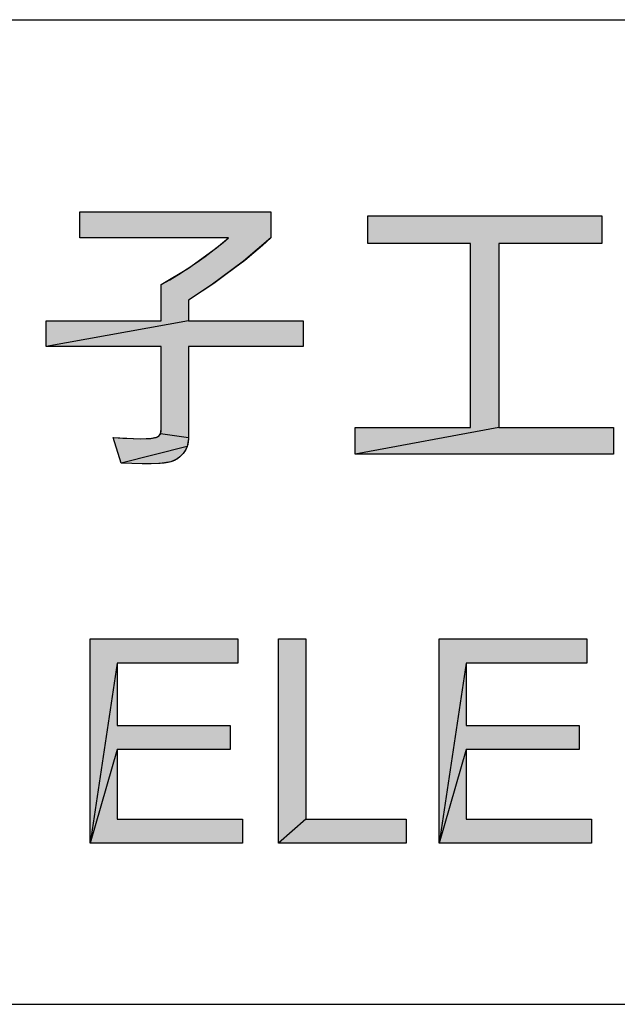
# Model space of a CAD drawing. Extents: x 0 to 1189, y 0 to 841.
# Tile 31 of 53: x 977 to 989, y 70 to 90. Entities that reach past the tile are written whole.
import ezdxf

# ---------------------------------------------------------------- set-up
doc = ezdxf.new("R2010")
doc.units = 0
doc.header["$LTSCALE"] = 65.395
doc.header["$MEASUREMENT"] = 0
doc.layers.get('0').update_dxf_attribs({"linetype": 'CONTINUOUS'})

msp = doc.modelspace()

# ---------------------------------------------------------------- linework, layer by layer
at = {"color": 3, "linetype": 'Continuous'}
for p, q in [((909, 90), (1174, 90)), ((909, 70), (1037, 70)), ((909, 70), (1174, 70))]:
    msp.add_line(p, q, dxfattribs=at)
at = {"color": 4, "linetype": 'Continuous'}
for p, q in [((981.28331, 85.36739), (981.52803, 85.56712)), ((982.38811, 85.56712), (981.83405, 85.09256)), ((980.71391, 84.95279), (981.28331, 85.36739)), ((981.83405, 85.09256), (981.17407, 84.60573)), ((980.16248, 84.61865), (980.71391, 84.95279)), ((981.17407, 84.60573), (980.71684, 84.30388)), ((980.71684, 83.88472), (977.82131, 83.36132)), ((980.14546, 81.58722), (980.16248, 81.681)), ((987.02521, 81.71911), (984.10271, 81.17571)), ((979.18686, 81.51362), (979.73931, 81.48752)), ((979.73931, 81.48752), (979.96503, 81.49746)), ((979.96503, 81.49746), (980.08731, 81.52562)), ((980.08731, 81.52562), (980.12155, 81.55089)), ((980.12155, 81.55089), (980.14546, 81.58722)), ((980.71684, 81.50753), (980.14546, 81.58722)), ((980.71673, 81.49549), (980.68709, 81.32813)), ((980.71684, 81.50753), (980.71673, 81.49549)), ((980.68709, 81.32813), (979.34537, 80.99127)), ((980.6525, 81.25413), (980.60461, 81.18667)), ((980.68709, 81.32813), (980.6525, 81.25413)), ((980.35283, 81.01632), (980.13809, 80.98818)), ((980.49273, 81.0826), (980.35283, 81.01632)), ((980.60461, 81.18667), (980.49273, 81.0826)), ((979.78351, 80.97926), (979.34537, 80.99127)), ((980.13809, 80.98818), (979.78351, 80.97926)), ((982.54715, 77.42201), (983.09716, 77.42201)), ((982.54715, 73.27019), (982.54715, 77.42201)), ((983.09716, 77.42201), (983.09716, 73.76035)), ((979.26238, 76.93185), (978.71341, 73.27019)), ((986.3567, 76.93185), (985.80773, 73.27019)), ((979.26238, 75.17358), (978.71341, 73.27019)), ((986.3567, 75.17358), (985.80773, 73.27019)), ((983.09716, 73.76035), (982.54715, 73.27019)), ((983.09716, 73.76035), (985.14166, 73.76035)), ((985.14166, 73.76035), (985.14166, 73.27019)), ((985.14166, 73.27019), (982.54715, 73.27019))]:
    msp.add_line(p, q, dxfattribs=at)
for points in [[(983.04392, 83.36132), (980.71684, 83.36132), (980.71684, 81.50753), (980.71615, 81.47816), (980.71064, 81.42189), (980.69984, 81.36914), (980.68388, 81.31953), (980.66274, 81.27268), (980.63635, 81.22842), (980.60461, 81.18667), (980.57402, 81.15301), (980.53072, 81.11223), (980.48725, 81.07878), (980.44335, 81.05195), (980.39867, 81.03125), (980.35283, 81.01632), (980.30111, 81.0053), (980.22339, 80.99509), (980.11138, 80.9866), (979.95516, 80.98093), (979.78351, 80.97926), (979.77634, 80.97927), (979.56011, 80.98236), (979.34537, 80.99127), (979.18686, 81.51362), (979.38232, 81.50066), (979.59282, 81.4904), (979.73931, 81.48752), (979.85694, 81.48969), (979.94942, 81.49581), (980.0148, 81.50456), (980.059, 81.51479), (980.08731, 81.52562), (980.10981, 81.54003), (980.12832, 81.55873), (980.14292, 81.58185), (980.15372, 81.6101), (980.16043, 81.64448), (980.16248, 81.681), (980.16248, 83.36132), (977.82131, 83.36132), (977.82131, 83.88471), (980.16248, 83.88471), (980.16248, 84.61865), (980.33652, 84.71691), (980.51229, 84.82289), (980.68986, 84.93683), (980.86931, 85.05897), (981.05071, 85.18954), (981.23412, 85.32881), (981.41962, 85.47705), (981.52803, 85.56712), (978.50809, 85.56712), (978.50809, 86.09643), (982.38811, 86.09643), (982.38811, 85.56712), (982.22137, 85.41629), (982.04458, 85.26431), (981.85734, 85.11111), (981.65921, 84.9566), (981.44976, 84.80071), (981.2285, 84.64338), (980.99494, 84.48452), (980.74858, 84.32406), (980.71684, 84.30388), (980.71684, 83.88471), (983.04392, 83.88471), (983.04392, 83.36132)], [(989.3542, 81.17571), (984.10271, 81.17571), (984.10271, 81.71911), (986.44875, 81.71911), (986.44875, 85.4528), (984.3604, 85.4528), (984.3604, 86.01413), (989.11356, 86.01413), (989.11356, 85.4528), (987.02521, 85.4528), (987.02521, 81.71911), (989.3542, 81.71911), (989.3542, 81.17571)], [(978.71341, 73.27019), (978.71341, 77.42201), (981.71491, 77.42201), (981.71491, 76.93185), (979.26238, 76.93185), (979.26238, 75.66078), (981.55918, 75.66078), (981.55918, 75.17358), (979.26238, 75.17358), (979.26238, 73.76035), (981.81148, 73.76035), (981.81148, 73.27019), (978.71341, 73.27019)], [(985.80773, 73.27019), (985.80773, 77.42201), (988.80923, 77.42201), (988.80923, 76.93185), (986.3567, 76.93185), (986.3567, 75.66078), (988.6535, 75.66078), (988.6535, 75.17358), (986.3567, 75.17358), (986.3567, 73.76035), (988.9058, 73.76035), (988.9058, 73.27019), (985.80773, 73.27019)]]:
    msp.add_lwpolyline(points, dxfattribs=at)
for points in [[(978.50809, 85.56712), (978.50809, 86.09643), (982.38811, 86.09643)], [(978.50809, 85.56712), (982.38811, 86.09643), (981.52803, 85.56712)], [(982.38811, 86.09643), (982.38811, 85.56712), (981.52803, 85.56712)], [(984.3604, 85.45281), (984.3604, 86.01413), (989.11356, 86.01413)], [(984.3604, 85.45281), (989.11356, 86.01413), (986.44875, 85.45281)], [(986.44875, 85.45281), (989.11356, 86.01413), (987.02521, 85.45281)], [(989.11356, 86.01413), (989.11356, 85.45281), (987.02521, 85.45281)], [(981.28331, 85.36739), (981.52803, 85.56712), (982.38811, 85.56712)], [(982.38811, 85.56712), (981.83405, 85.09256), (981.28331, 85.36739)], [(986.44875, 81.71911), (986.44875, 85.45281), (987.02521, 85.45281)], [(987.02521, 85.45281), (987.02521, 81.71911), (986.44875, 81.71911)], [(980.71391, 84.95279), (981.28331, 85.36739), (981.83405, 85.09256)], [(980.71391, 84.95279), (981.83405, 85.09256), (980.16248, 84.61865)], [(981.83405, 85.09256), (981.17407, 84.60573), (980.16248, 84.61865)], [(981.17407, 84.60573), (980.71684, 84.30388), (980.16248, 84.61865)], [(980.16248, 83.88472), (980.16248, 84.61865), (980.71684, 84.30388)], [(980.71684, 84.30388), (980.71684, 83.88472), (980.16248, 83.88472)], [(980.71684, 83.88472), (977.82131, 83.36132), (980.16248, 83.88472)], [(977.82131, 83.36132), (977.82131, 83.88472), (980.16248, 83.88472)], [(977.82131, 83.36132), (980.71684, 83.88472), (983.04392, 83.88472)], [(977.82131, 83.36132), (983.04392, 83.88472), (980.16248, 83.36132)], [(980.16248, 83.36132), (983.04392, 83.88472), (980.71684, 83.36132)], [(983.04392, 83.88472), (983.04392, 83.36132), (980.71684, 83.36132)], [(980.16248, 81.681), (980.71684, 83.36132), (980.14546, 81.58722)], [(980.71684, 83.36132), (980.71684, 81.50753), (980.14546, 81.58722)], [(980.16248, 81.681), (980.16248, 83.36132), (980.71684, 83.36132)], [(987.02521, 81.71911), (984.10271, 81.17571), (986.44875, 81.71911)], [(984.10271, 81.17571), (984.10271, 81.71911), (986.44875, 81.71911)], [(989.3542, 81.17571), (984.10271, 81.17571), (989.3542, 81.71911), (987.02521, 81.71911)], [(979.34537, 80.99127), (979.18686, 81.51362), (979.73931, 81.48752)], [(980.68709, 81.32813), (979.34537, 80.99127), (979.73931, 81.48752)], [(979.73931, 81.48752), (979.96503, 81.49746), (980.71673, 81.49549)], [(980.71673, 81.49549), (980.68709, 81.32813), (979.73931, 81.48752)], [(979.96503, 81.49746), (980.08731, 81.52562), (980.71684, 81.50753)], [(980.71684, 81.50753), (980.71673, 81.49549), (979.96503, 81.49746)], [(980.08731, 81.52562), (980.12155, 81.55089), (980.71684, 81.50753)], [(980.14546, 81.58722), (980.71684, 81.50753), (980.12155, 81.55089)], [(979.34537, 80.99127), (980.68709, 81.32813), (980.6525, 81.25413)], [(980.60461, 81.18667), (979.34537, 80.99127), (980.6525, 81.25413)], [(980.49273, 81.0826), (979.34537, 80.99127), (980.60461, 81.18667)], [(980.35283, 81.01632), (979.34537, 80.99127), (980.49273, 81.0826)], [(980.35283, 81.01632), (980.13809, 80.98818), (979.34537, 80.99127)], [(979.78351, 80.97926), (979.34537, 80.99127), (980.13809, 80.98818)], [(981.71491, 77.42201), (979.26238, 76.93185), (978.71341, 77.42201)], [(978.71341, 73.27019), (978.71341, 77.42201), (979.26238, 76.93185)], [(981.71491, 77.42201), (981.71491, 76.93185), (979.26238, 76.93185)], [(983.09716, 76.1331), (982.54715, 74.73163), (983.09716, 77.42201)], [(983.09716, 77.42201), (982.54715, 74.73163), (982.74075, 77.42201)], [(982.54715, 74.73163), (982.54715, 77.42201), (982.74075, 77.42201)], [(988.80923, 77.42201), (986.3567, 76.93185), (985.80773, 77.42201)], [(985.80773, 73.27019), (985.80773, 77.42201), (986.3567, 76.93185)], [(988.80923, 77.42201), (988.80923, 76.93185), (986.3567, 76.93185)], [(978.71341, 73.27019), (979.26238, 76.93185), (979.26238, 75.66078)], [(985.80773, 73.27019), (986.3567, 76.93185), (986.3567, 75.66078)], [(983.09716, 76.1331), (983.09716, 73.76035), (982.54715, 74.73163)], [(979.26238, 75.17358), (978.71341, 73.27019), (979.26238, 75.66078)], [(981.55918, 75.66078), (981.55918, 75.17358), (979.26238, 75.17358)], [(981.55918, 75.66078), (979.26238, 75.17358), (979.26238, 75.66078)], [(986.3567, 75.17358), (985.80773, 73.27019), (986.3567, 75.66078)], [(988.6535, 75.66078), (988.6535, 75.17358), (986.3567, 75.17358)], [(988.6535, 75.66078), (986.3567, 75.17358), (986.3567, 75.66078)], [(978.71341, 73.27019), (979.26238, 75.17358), (979.26238, 73.76035)], [(985.80773, 73.27019), (986.3567, 75.17358), (986.3567, 73.76035)], [(982.54715, 73.27019), (982.54715, 74.73163), (983.09716, 73.76035)], [(981.81148, 73.76035), (978.71341, 73.27019), (979.26238, 73.76035)], [(981.81148, 73.76035), (981.81148, 73.27019), (978.71341, 73.27019)], [(985.14166, 73.58782), (982.54715, 73.27019), (985.14166, 73.76035)], [(985.14166, 73.76035), (982.54715, 73.27019), (983.81683, 73.76035)], [(982.54715, 73.27019), (983.09716, 73.76035), (983.81683, 73.76035)], [(988.9058, 73.76035), (985.80773, 73.27019), (986.3567, 73.76035)], [(988.9058, 73.76035), (988.9058, 73.27019), (985.80773, 73.27019)], [(982.54715, 73.27019), (985.14166, 73.58782), (984.22839, 73.27019)], [(985.14166, 73.58782), (985.14166, 73.27019), (984.22839, 73.27019)]]:
    msp.add_solid(points, dxfattribs=at)

doc.saveas('drawing.dxf')
